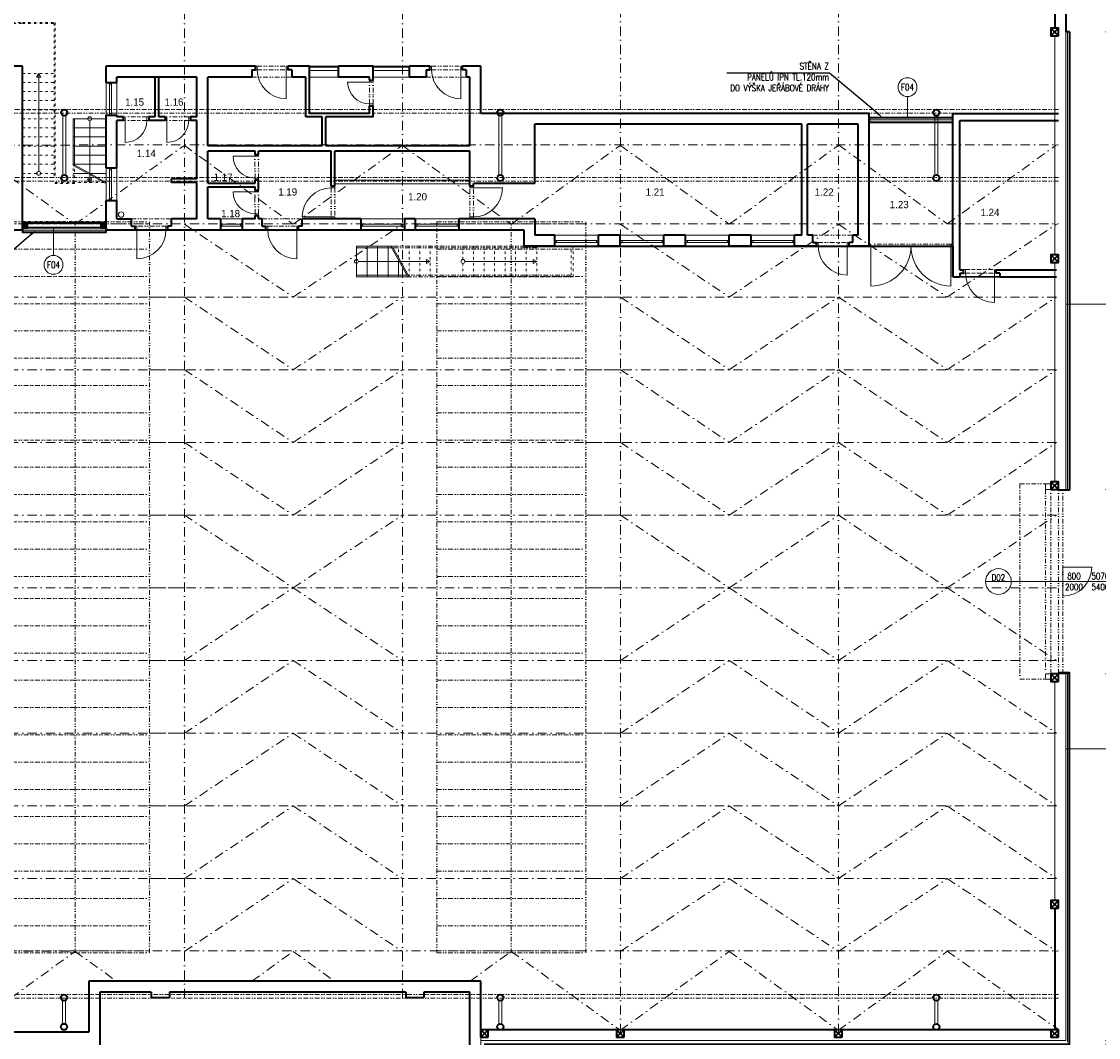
# Model space of a CAD drawing. Header units: millimetres. Extents: x -485339 to 350584, y -2181201 to -313328.
# Tile 28 of 115: x -208218 to -178582, y -1041964 to -1014017. Entities that reach past the tile are written whole.
import ezdxf
from ezdxf import colors
from ezdxf.entities.mleader import LeaderData, LeaderLine
from ezdxf.enums import TextEntityAlignment as Align
from ezdxf.math import Vec2, Vec3

# ---------------------------------------------------------------- set-up
doc = ezdxf.new("R2010")
doc.units = ezdxf.units.MM
doc.header["$LTSCALE"] = 10
for name, pattern in [('DASHDOT', [25.4, 12.7, -6.35, 0, -6.35]), ('DĚLICÍ2', [15.875, 6.35, -3.175, 0, -3.175, 0, -3.175]), ('ČÁRKOVANÁ2', [9.525, 6.35, -3.175])]:
    doc.linetypes.add(name, pattern=pattern)
doc.layers.get('Defpoints').update_dxf_attribs({"color": 201})
for name, color, linetype, lineweight in [('N_dveře', 10, 'Continuous', 18), ('N_kóty', 10, 'Continuous', 18), ('N_popis', 10, 'Continuous', 18), ('N_popis_otvory', 10, 'Continuous', 18), ('N_čáry_nad', 10, 'DĚLICÍ2', 18), ('N_čáry_obrys', 10, 'Continuous', 35), ('N_čáry_obv.plášt', 212, 'Continuous', 18), ('N_čáry_obv.plášt_obrys', 212, 'Continuous', 35), ('N_čáry_plné', 10, 'Continuous', 18), ('St__otvory_dveře', 40, 'Continuous', 18), ('St_otvory_okna', 40, 'Continuous', 18), ('St_plocha_místnosti', 250, 'Continuous', 18), ('St_sloupy_konstrukce haly', 5, 'Continuous', 35), ('St_sloupy_opláštění_půdorys', 25, 'Continuous', 35), ('St_čáry_nad', 250, 'DĚLICÍ2', 18), ('St_čáry_obrys', 5, 'Continuous', 35), ('St_čáry_osy', 250, 'DASHDOT', 18), ('St_čáry_plné', 250, 'Continuous', 18), ('St_čáry_pod', 250, 'ČÁRKOVANÁ2', 18), ('ZTI_ST_kanalda', 234, 'Continuous', 18)]:
    doc.layers.add(name, color=color, linetype=linetype, lineweight=lineweight)
doc.styles.add('Andy', font='txt')
doc.styles.get("Standard").update_dxf_attribs({"font": 'simplex.shx', "width": 0.8})
doc.linetypes.add('IZOLACE', pattern='A,0.0001,-0.1,[134,ltypeshp.shx,S=0.1,R=0,X=-0.1,Y=0],-0.2,[134,ltypeshp.shx,S=0.1,R=180,X=0.1,Y=0],-0.1', length=0.4001)
doc.linetypes.add('ZIGZAG', pattern='A,0.00254,-5.08,[131,ltypeshp.shx,S=5.08,R=0,X=-5.08,Y=0],-10.16,[131,ltypeshp.shx,S=5.08,R=180,X=5.08,Y=0],-5.08', length=20.32254)
doc.dimstyles.new('stavebníM100', dxfattribs={"dimtxt": 165, "dimasz": 170, "dimexe": 150, "dimexo": 100, "dimgap": 30, "dimtad": 1, "dimdec": 0, "dimtxsty": 'Standard', "dimblk": 'OBLIQUE', "dimcen": -2.5, "dimdle": 150, "dimclrd": 256, "dimclre": 256, "dimclrt": 256, "dimadec": 4, "dimazin": 0, "dimtfac": 1, "dimtdec": 0, "dimtmove": 2, "dimatfit": 3, "dimldrblk": 'OBLIQUE', "dimfxl": 400, "dimfxlon": 1, "dimlwd": -1, "dimlwe": -1, "dimarcsym": 0})

# ---------------------------------------------------------------- blocks, each defined once
blk = doc.blocks.new('G$CD8A98CDB')
at = {"layer": 'St_sloupy_konstrukce haly', "color": 250, "lineweight": 18, "ltscale": 2}
for points in [[(-825, 0), (825, 0)], [(-825, -80), (825, -80)]]:
    blk.add_lwpolyline(points, dxfattribs=at)
at = {"layer": 'St_sloupy_konstrukce haly', "ltscale": 2}
for centre in [(-900, -40), (900, -40)]:
    blk.add_circle(centre, 85, dxfattribs=at)
blk = doc.blocks.new('*U2370')
at = {"layer": 'St_čáry_osy', "ltscale": 2}
blk.add_lwpolyline([(-3000, -1000), (-4, 1000), (3000, -1000)], dxfattribs=at)
blk = doc.blocks.new('*U2369')
at = {"layer": 'St_čáry_osy', "ltscale": 2}
for p in [(60000, 8000), (72000, 8000), (60000, 6000), (72000, 6000), (60000, 4000), (72000, 4000), (60000, 2000), (72000, 2000), (60000, 0), (72000, 0)]:
    blk.add_blockref('*U2370', p, dxfattribs=at)
blk = doc.blocks.new('*U2372')
at = {"layer": 'St_čáry_osy', "ltscale": 2}
blk.add_lwpolyline([(-3000, -1000), (-4, 1000), (3000, -1000)], dxfattribs=at)
blk = doc.blocks.new('*U2371')
at = {"layer": 'St_čáry_osy', "ltscale": 2}
for p in [(60000, 8000), (72000, 8000), (60000, 6000), (72000, 6000), (60000, 4000), (72000, 4000), (60000, 2000), (72000, 2000), (60000, 0), (72000, 0)]:
    blk.add_blockref('*U2372', p, dxfattribs=at)
blk = doc.blocks.new('*U2374')
at = {"layer": 'St_čáry_osy', "ltscale": 2}
for points in [[(-3950, 8000), (9058, 8000)], [(-3950, 6000), (9058, 6000)], [(-3950, 4000), (9058, 4000)], [(-3950, 2000), (9058, 2000)], [(-3950, 0), (9058, 0)], [(-3950, -2000), (9058, -2000)], [(-3950, -4000), (9058, -4000)], [(-3950, -6000), (9058, -6000)], [(-3950, -8000), (9058, -8000)]]:
    blk.add_lwpolyline(points, dxfattribs=at)
blk = doc.blocks.new('*U2373')
at = {"layer": 'St_čáry_osy', "ltscale": 2}
for p in [(48000, 0), (60000, 0), (72000, 0)]:
    blk.add_blockref('*U2374', p, dxfattribs=at)
blk = doc.blocks.new('G$C7F8F446A')
at = {"layer": 'St_čáry_plné', "color": 0, "linetype": 'ByBlock', "ltscale": 2}
for p, q in [((20055, 4100), (-55, 4100)), ((-55, 0), (20055, 0))]:
    blk.add_line(p, q, dxfattribs=at)
for points in [[(-55, 4100), (-55, 0)], [(695, 4100), (695, 0)], [(1445, 4100), (1445, 0)], [(2195, 4100), (2195, 0)], [(2945, 4100), (2945, 0)], [(3695, 4100), (3695, 0)], [(4445, 4100), (4445, 0)], [(5195, 4100), (5195, 0)], [(5945, 4100), (5945, 0)], [(6695, 4100), (6695, 0)], [(7445, 4100), (7445, 0)], [(8195, 4100), (8195, 0)], [(8945, 4100), (8945, 0)], [(9695, 4100), (9695, 0)], [(10305, 4100), (10305, 0)], [(11055, 4100), (11055, 0)], [(11805, 4100), (11805, 0)], [(12555, 4100), (12555, 0)], [(13305, 4100), (13305, 0)], [(14055, 4100), (14055, 0)], [(14805, 4100), (14805, 0)], [(15555, 4100), (15555, 0)], [(16305, 4100), (16305, 0)], [(17055, 4100), (17055, 0)], [(17805, 4100), (17805, 0)], [(18555, 4100), (18555, 0)], [(19305, 4100), (19305, 0)], [(20055, 4100), (20055, 0)], [(-55, 2050), (20000, 2050)]]:
    blk.add_lwpolyline(points, dxfattribs=at)
at = {"layer": 'St_čáry_pod', "color": 0, "linetype": 'ByBlock', "ltscale": 2}
for p, q in [((0, 4100), (0, 0)), ((20000, 0), (20000, 4100))]:
    blk.add_line(p, q, dxfattribs=at)
blk = doc.blocks.new('G$C541DE37C')
at = {"layer": 'St_otvory_okna', "ltscale": 2}
for points in [[(0, -900), (0, 0), (-50, 0), (-50, -900)], [(0, 0), (0, -50), (-50, -50), (-50, 0)], [(0, -900), (0, -850), (-50, -850), (-50, -900)]]:
    blk.add_lwpolyline(points, close=True, dxfattribs=at)
blk = doc.blocks.new('G$C3969F823')
at = {"layer": 'St__otvory_dveře', "ltscale": 2}
for points in [[(-100, -50), (-100, 0), (0, 0), (0, -50)], [(-101, -700), (-101, -650), (-1, -650), (-1, -700)]]:
    blk.add_lwpolyline(points, close=True, dxfattribs=at)
at = {"layer": 'St__otvory_dveře', "linetype": 'DĚLICÍ2', "ltscale": 2}
for points in [[(-100, -50), (-101, -650)], [(0, -50), (-1, -650)]]:
    blk.add_lwpolyline(points, dxfattribs=at)
at = {"layer": 'St__otvory_dveře', "color": 0, "ltscale": 2}
blk.add_lwpolyline([(-101, -650), (-701, -650)], dxfattribs=at)
blk.add_arc((-101, -650), 600, 90, 180, dxfattribs=at)
blk = doc.blocks.new('G$CC1796412')
at = {"layer": 'St__otvory_dveře', "color": 0, "ltscale": 2}
blk.add_lwpolyline([(850, 1), (850, 801)], dxfattribs=at)
at = {"layer": 'St__otvory_dveře', "ltscale": 2}
for points in [[(50, 0), (0, 0), (0, -100), (50, -100)], [(900, 1), (850, 1), (850, -99), (900, -99)]]:
    blk.add_lwpolyline(points, close=True, dxfattribs=at)
at = {"layer": 'St__otvory_dveře', "linetype": 'DĚLICÍ2', "ltscale": 2}
for points in [[(50, 0), (850, 1)], [(50, -100), (850, -99)]]:
    blk.add_lwpolyline(points, dxfattribs=at)
at = {"layer": 'St__otvory_dveře', "color": 0, "ltscale": 2}
blk.add_arc((850, 1), 800, 90, 180, dxfattribs=at)
blk = doc.blocks.new('G$CC101BA37')
at = {"layer": 'St_otvory_okna', "ltscale": 2}
for points in [[(600, 50), (0, 50), (0, 0), (600, 0)], [(0, 50), (50, 50), (50, 0), (0, 0)], [(600, 50), (550, 50), (550, 0), (600, 0)]]:
    blk.add_lwpolyline(points, close=True, dxfattribs=at)
blk = doc.blocks.new('G$C09EC9A76')
at = {"layer": 'St_otvory_okna', "ltscale": 2}
for points in [[(1200, 50), (0, 50), (0, 0), (1200, 0)], [(0, 50), (50, 50), (50, 0), (0, 0)], [(1200, 50), (1150, 50), (1150, 0), (1200, 0)]]:
    blk.add_lwpolyline(points, close=True, dxfattribs=at)
blk = doc.blocks.new('G$C96BA53D1')
at = {"layer": 'St__otvory_dveře', "ltscale": 2}
for points in [[(0, -50), (50, -50), (50, 0), (0, 0)], [(2250, -50), (2300, -50), (2300, 0), (2250, 0)]]:
    blk.add_lwpolyline(points, close=True, dxfattribs=at)
at = {"layer": 'St__otvory_dveře', "linetype": 'DĚLICÍ2', "ltscale": 2}
for points in [[(2250, 0), (50, 0)], [(2250, -50), (50, -50)]]:
    blk.add_lwpolyline(points, dxfattribs=at)
at = {"layer": 'St__otvory_dveře', "ltscale": 2}
for points in [[(50, -50), (50, -1150)], [(2250, -50), (2250, -1150)]]:
    blk.add_lwpolyline(points, dxfattribs=at)
for centre, start, end in [((50, -50), 270, 0), ((2250, -50), 180, 270)]:
    blk.add_arc(centre, 1100, start, end, dxfattribs=at)
blk = doc.blocks.new('G$C2F820337')
at = {"layer": 'St_sloupy_opláštění_půdorys', "ltscale": 2}
blk.add_lwpolyline([(-70, -70), (70, -70), (70, 70), (-70, 70)], close=True, dxfattribs=at)
for points in [[(-70, 70), (70, -70)], [(70, 70), (-70, -70)]]:
    blk.add_lwpolyline(points, dxfattribs=at)
blk = doc.blocks.new('G$CB69B1554')
at = {"layer": 'St_otvory_okna', "ltscale": 2}
for points in [[(58530, -25), (59330, -25)], [(58530, -125), (59330, -125)], [(60280, -25), (61280, -25)], [(60280, -125), (61280, -125)]]:
    blk.add_lwpolyline(points, dxfattribs=at)
at = {"layer": 'St_čáry_nad'}
for points in [[(31280, 0), (31280, 1200), (50630, 1200), (51530, 1200), (51530, -3000)], [(31310, 0), (31310, 1170), (50630, 1170), (51500, 1170), (51500, -3030)], [(50630, -200), (51530, -200)], [(50630, -450), (51530, -450)], [(50630, -700), (51530, -700)], [(50630, -950), (51530, -950)], [(50630, -1200), (51530, -1200)], [(50630, -1450), (51530, -1450)], [(50630, -1700), (51530, -1700)], [(50630, -1950), (51530, -1950)], [(50630, -2200), (51530, -2200)], [(50630, -2450), (51530, -2450)], [(50630, -2700), (51530, -2700)], [(50630, -2950), (51530, -2950)], [(52030, -3200), (52030, -2700)], [(52060, -3230), (52060, -2717)], [(52060, -3230), (51500, -3230)], [(52868, -3200), (51530, -3200)], [(52930, -4050), (52930, -3034)], [(52930, -4271), (50630, -4271)], [(52930, -4450), (50630, -4450)], [(60982, -5272), (60982, -4950)], [(61272, -5800), (61272, -4950)], [(61562, -5800), (61562, -4950)], [(61852, -5800), (61852, -4950)], [(62752, -5800), (62752, -4950)], [(63042, -5800), (63042, -4950)], [(63332, -5800), (63332, -4950)], [(63622, -5800), (63622, -4950)], [(63912, -5800), (63912, -4950)], [(64202, -5800), (64202, -4950)], [(64492, -5800), (64492, -4950)], [(64782, -5800), (64782, -4950)], [(65732, -5750), (65732, -4950)], [(65782, -5800), (65782, -4950)]]:
    blk.add_lwpolyline(points, dxfattribs=at)
at = {"layer": 'St_čáry_nad', "ltscale": 2}
for points in [[(56940, -300), (58040, -300)], [(61740, -300), (62840, -300)], [(53630, -4200), (54730, -4200)], [(57230, -4200), (58330, -4200)], [(72380, -4650), (73480, -4650)], [(64782, -4950), (60805, -4950)], [(64782, -5000), (60833, -5000)], [(65732, -5750), (61245, -5750)], [(65782, -5800), (61272, -5800)], [(76430, -5800), (77530, -5800)]]:
    blk.add_lwpolyline(points, dxfattribs=at)
at = {"layer": 'St_čáry_obrys'}
for points in [[(50630, 0), (49430, 0)], [(50630, -4500), (50630, 0)], [(60180, -390), (60280, -390)], [(60180, -1090), (60280, -1090)], [(76230, -1300), (79139, -1300)], [(76430, -1500), (79139, -1500)], [(57030, -2430), (57130, -2430)], [(57030, -3130), (57130, -3130)], [(57030, -3410), (57130, -3410)], [(57030, -4110), (57130, -4110)], [(56080, -4200), (56080, -4500)], [(56680, -4200), (56680, -4500)], [(59940, -4200), (59940, -4500)], [(61140, -4200), (61140, -4500)], [(61440, -4200), (61440, -4500)], [(62640, -4200), (62640, -4500)], [(28930, -4500), (50630, -4500)], [(76430, -5600), (76530, -5600)], [(77430, -5600), (79089, -5600)], [(76230, -5800), (76430, -5800)], [(77530, -5800), (79089, -5800)]]:
    blk.add_lwpolyline(points, dxfattribs=at)
at = {"layer": 'St_čáry_obrys', "ltscale": 2}
for points in [[(52930, -450), (52930, 0)], [(57040, 0), (52930, 0)], [(57040, -102), (57040, 0)], [(58530, 0), (57940, 0)], [(57940, -100), (57940, 0)], [(58530, -1300), (58530, 0)], [(60280, 0), (59330, 0)], [(59330, -300), (59330, 0)], [(60280, -390), (60280, 0)], [(61840, 0), (61280, 0)], [(61280, -300), (61280, 0)], [(61840, -102), (61840, 0)], [(63240, 0), (62740, 0)], [(63240, -1300), (63240, 0)], [(56940, -100), (57040, -100)], [(56940, -100), (56940, -300)], [(57940, -100), (57940, -2)], [(58040, -100), (57940, -100)], [(58040, -100), (58040, -300)], [(61740, -100), (61740, -300)], [(61740, -100), (61840, -100)], [(62740, -102), (62740, -2)], [(62740, -102), (62740, -2)], [(62840, -100), (62740, -100)], [(62840, -100), (62840, -300)], [(52930, -450), (53230, -450)], [(53230, -450), (53230, -300)], [(54280, -300), (53230, -300)], [(55430, -300), (53230, -300)], [(54280, -1400), (54280, -300)], [(55430, -300), (54380, -300)], [(54380, -1400), (54380, -300)], [(55430, -1400), (55430, -300)], [(55730, -2190), (55730, -300)], [(56940, -300), (55730, -300)], [(58430, -300), (58040, -300)], [(58430, -1400), (58430, -300)], [(60180, -300), (59330, -300)], [(60180, -390), (60180, -300)], [(61740, -300), (61280, -300)], [(62940, -300), (62840, -300)], [(62940, -2190), (62940, -300)], [(60180, -1300), (60180, -1090)], [(60280, -1400), (60280, -1090)], [(52930, -2800), (52930, -1350)], [(52930, -1350), (53230, -1350)], [(53230, -1400), (53230, -1350)], [(53405, -1400), (53230, -1400)], [(53405, -1400), (53405, -1500)], [(54280, -1400), (54105, -1400)], [(54105, -1400), (54105, -1500)], [(54555, -1400), (54380, -1400)], [(54555, -1400), (54555, -1500)], [(55430, -1400), (55255, -1400)], [(55255, -1400), (55255, -1500)], [(58880, -1400), (58430, -1400)], [(60180, -1300), (58530, -1300)], [(58880, -2190), (58880, -1400)], [(60280, -1400), (58980, -1400)], [(58980, -2190), (58980, -1400)], [(73930, -1300), (63240, -1300)], [(73930, -4950), (73930, -1300)], [(76230, -5800), (76230, -1300)], [(53230, -2800), (53230, -1500)], [(53405, -1500), (53230, -1500)], [(54555, -1500), (54105, -1500)], [(55430, -1500), (55255, -1500)], [(55430, -3100), (55430, -1500)], [(72080, -1600), (64730, -1600)], [(64730, -3230), (64730, -1600)], [(72080, -4650), (72080, -1600)], [(73630, -1600), (72230, -1600)], [(72230, -4650), (72230, -1600)], [(73630, -4650), (73630, -1600)], [(76430, -5600), (76430, -1500)], [(58880, -2190), (55730, -2190)], [(55730, -3220), (55730, -2340)], [(57030, -2340), (55730, -2340)], [(57030, -2430), (57030, -2340)], [(57130, -2430), (57130, -2340)], [(59130, -2340), (57130, -2340)], [(62940, -2190), (58980, -2190)], [(59130, -3300), (59130, -2340)], [(59230, -3300), (59230, -2340)], [(62940, -2340), (59230, -2340)], [(62940, -3300), (62940, -2340)], [(52930, -2800), (53230, -2800)], [(55430, -3100), (54730, -3100)], [(54730, -3200), (54730, -3100)], [(55430, -3200), (54730, -3200)], [(55430, -4200), (55430, -3200)], [(55730, -3220), (57030, -3220)], [(57030, -3220), (57030, -3130)], [(57130, -3410), (57130, -3130)], [(64730, -3230), (63040, -3230)], [(63040, -3300), (63040, -3230)], [(55730, -4200), (55730, -3320)], [(55730, -3320), (57030, -3320)], [(57030, -3410), (57030, -3320)], [(59230, -3300), (59130, -3300)], [(63040, -3300), (62940, -3300)], [(52930, -4500), (52930, -3700)], [(52930, -3700), (53230, -3700)], [(53230, -4200), (53230, -3700)], [(57030, -4200), (57030, -4110)], [(57130, -4200), (57130, -4110)], [(53230, -4200), (53630, -4200)], [(53630, -4400), (53630, -4200)], [(53630, -4400), (53730, -4400)], [(53730, -4500), (53730, -4400)], [(54630, -4500), (54630, -4400)], [(54730, -4400), (54630, -4400)], [(54730, -4400), (54730, -4200)], [(55430, -4200), (54730, -4200)], [(56080, -4200), (55730, -4200)], [(57030, -4200), (56680, -4200)], [(57230, -4200), (57130, -4200)], [(57230, -4400), (57230, -4200)], [(57230, -4400), (57330, -4400)], [(57330, -4500), (57330, -4400)], [(58230, -4500), (58230, -4400)], [(58330, -4400), (58230, -4400)], [(59940, -4200), (58330, -4200)], [(58330, -4400), (58330, -4200)], [(61440, -4200), (61140, -4200)], [(64730, -4200), (62640, -4200)], [(64730, -4200), (64730, -4650)], [(52930, -4500), (53730, -4500)], [(53730, -4500), (53730, -4500), (53730, -4500)], [(54630, -4500), (56080, -4500)], [(56680, -4500), (57330, -4500)], [(58230, -4500), (59940, -4500)], [(61140, -4500), (61440, -4500)], [(62640, -4500), (64430, -4500)], [(64430, -4500), (64430, -4950)], [(65280, -4650), (64730, -4650)], [(65280, -4950), (65280, -4650)], [(67080, -4650), (66480, -4650)], [(66480, -4950), (66480, -4650)], [(67080, -4950), (67080, -4650)], [(68880, -4650), (68280, -4650)], [(68280, -4950), (68280, -4650)], [(68880, -4950), (68880, -4650)], [(70680, -4650), (70080, -4650)], [(70080, -4950), (70080, -4650)], [(70680, -4950), (70680, -4650)], [(72080, -4650), (71880, -4650)], [(71880, -4950), (71880, -4650)], [(72380, -4650), (72230, -4650)], [(72380, -4850), (72380, -4650)], [(73630, -4650), (73480, -4650)], [(73480, -4850), (73480, -4650)], [(65280, -4950), (64430, -4950)], [(67080, -4950), (66480, -4950)], [(68880, -4950), (68280, -4950)], [(70680, -4950), (70080, -4950)], [(72480, -4950), (71880, -4950)], [(72380, -4850), (72480, -4850)], [(72480, -4950), (72480, -4850)], [(73380, -4950), (73380, -4850)], [(73380, -4950), (73380, -4850)], [(73480, -4850), (73380, -4850)], [(73930, -4950), (73380, -4950)], [(76530, -5702), (76530, -5602)], [(77230, -5600), (77230, -5600)], [(77430, -5702), (77430, -5602)], [(77430, -5702), (77430, -5602)], [(76430, -5700), (76430, -5800)], [(76430, -5700), (76530, -5700)], [(77530, -5700), (77430, -5700)], [(77530, -5700), (77530, -5800)]]:
    blk.add_lwpolyline(points, dxfattribs=at)
at = {"layer": 'St_čáry_plné'}
for p, q in [((56080, -4200), (56680, -4200)), ((59940, -4200), (61140, -4200)), ((61440, -4200), (62640, -4200)), ((56080, -4500), (56680, -4500)), ((59940, -4500), (61140, -4500)), ((61440, -4500), (62640, -4500)), ((65280, -4650), (66480, -4650)), ((67080, -4650), (68280, -4650)), ((68880, -4650), (70080, -4650)), ((70680, -4650), (71880, -4650)), ((65280, -4950), (66480, -4950)), ((67080, -4950), (68280, -4950)), ((68880, -4950), (70080, -4950)), ((70680, -4950), (71880, -4950))]:
    blk.add_line(p, q, dxfattribs=at)
at = {"layer": 'St_čáry_plné', "ltscale": 2}
for points in [[(58530, 0), (59330, 0)], [(60280, 0), (61280, 0)], [(51080, -2895), (51080, -200)], [(59330, -300), (58530, -300)], [(61280, -300), (60280, -300)], [(52480, -1505), (52480, -3200)], [(59877, -5375), (61852, -5375)], [(62807, -5375), (64782, -5375)]]:
    blk.add_lwpolyline(points, dxfattribs=at)
for points in [[(51080, -200), (51021, -301), (51139, -301)], [(52480, -3200), (52421, -3099), (52539, -3099)], [(61852, -5375), (61751, -5434), (61751, -5316)], [(64782, -5375), (64681, -5434), (64681, -5316)]]:
    blk.add_lwpolyline(points, close=True, dxfattribs=at)
at = {"layer": 'St_čáry_plné'}
for points in [[(52930, -450), (52930, -1350)], [(53230, -450), (53230, -1350)], [(52030, -2700), (52030, -1450)], [(52930, -1450), (52030, -1450)], [(52060, -2717), (52060, -1450)], [(52930, -3034), (52930, -1250)], [(52930, -1700), (52030, -1700)], [(52930, -1950), (52030, -1950)], [(52930, -2200), (52030, -2200)], [(52930, -2450), (52030, -2450)], [(52930, -2700), (52030, -2700)], [(52030, -2700), (52930, -3200)], [(52030, -2734), (52930, -3234)], [(52418, -2950), (52030, -2950)], [(52930, -2950), (52480, -2950)], [(52930, -2800), (52930, -3700)], [(53230, -2800), (53230, -3700)], [(62940, -3140), (59230, -3140)], [(62940, -3240), (59230, -3240)], [(60805, -4950), (59822, -4950)], [(59822, -5800), (59822, -4950)], [(60799, -5000), (59822, -5000)], [(60112, -5800), (60112, -4950)], [(60402, -5800), (60402, -4950)], [(60692, -5800), (60692, -4950)], [(60771, -4950), (61238, -5800)], [(60805, -4950), (61272, -5800)], [(60982, -5800), (60982, -5334)], [(61210, -5750), (59822, -5750)], [(61272, -5800), (59822, -5800)]]:
    blk.add_lwpolyline(points, dxfattribs=at)
at = {"layer": 'St_čáry_plné', "ltscale": 2}
for centre in [(52480, -1450), (51080, -2950), (59822, -5375), (62752, -5375)]:
    blk.add_circle(centre, 54.6, dxfattribs=at)
at = {"layer": 'ZTI_ST_kanalda', "ltscale": 2}
blk.add_circle((53346, -4084), 75, dxfattribs=at)
at = {"layer": 'St__otvory_dveře', "xscale": -1}
for name, p, rotation in [('G$CC1796412', (57040, -99), 180), ('G$CC1796412', (61840, -99), 180), ('G$C3969F823', (60280, -1090), 180), ('G$C3969F823', (54105, -1399), 270), ('G$C3969F823', (55255, -1399), 270), ('G$C3969F823', (57130, -3130), 180), ('G$C3969F823', (57130, -4110), 180), ('G$CC1796412', (59130, -3300), 89.9999999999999), ('G$CC1796412', (63040, -4200), 269.9999999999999), ('G$CC1796412', (57330, -4499), 180), ('G$CC1796412', (72480, -4949), 180), ('G$CC1796412', (76530, -5699), 180)]:
    blk.add_blockref(name, p, dxfattribs=dict(at, rotation=rotation))
at = {"layer": 'St__otvory_dveře', "rotation": 180}
blk.add_blockref('G$CC1796412', (54630, -4501), dxfattribs=at)
at = {"layer": 'St__otvory_dveře'}
blk.add_blockref('G$C96BA53D1', (73930, -4900), dxfattribs=at)
at = {"layer": 'St_otvory_okna'}
for p in [(53080, -450), (53080, -2800)]:
    blk.add_blockref('G$C541DE37C', p, dxfattribs=at)
at = {"layer": 'St_otvory_okna', "ltscale": 2}
for name, p in [('G$CC101BA37', (56080, -4400)), ('G$C09EC9A76', (59940, -4400)), ('G$C09EC9A76', (61440, -4400)), ('G$C09EC9A76', (65280, -4850)), ('G$C09EC9A76', (67080, -4850)), ('G$C09EC9A76', (68880, -4850)), ('G$C09EC9A76', (70680, -4850))]:
    blk.add_blockref(name, p, dxfattribs=at)
at = {"layer": 'St_sloupy_opláštění_půdorys', "ltscale": 2}
for p in [(50700, -4380), (52860, -4380)]:
    blk.add_blockref('G$C2F820337', p, dxfattribs=at)
blk = doc.blocks.new('G$C7F2A87C2')
at = {"layer": 'St_sloupy_konstrukce haly', "color": 250, "lineweight": 18, "ltscale": 2}
for points in [[(-40, -815), (-40, -160)], [(40, -815), (40, -160)]]:
    blk.add_lwpolyline(points, dxfattribs=at)
at = {"layer": 'St_sloupy_konstrukce haly', "ltscale": 2}
for centre in [(0, -85), (0, -890)]:
    blk.add_circle(centre, 85, dxfattribs=at)
blk = doc.blocks.new('G$C0F2906C7')
at = {"layer": 'St_sloupy_opláštění_půdorys', "ltscale": 2}
blk.add_lwpolyline([(-105, -105), (105, -105), (105, 105), (-105, 105)], close=True, dxfattribs=at)
for points in [[(-105, 105), (105, -105)], [(105, 105), (-105, -105)]]:
    blk.add_lwpolyline(points, dxfattribs=at)
blk = doc.blocks.new('G$C989355E2')
at = {"layer": 'N_dveře', "linetype": 'DĚLICÍ2', "ltscale": 2}
for points in [[(-850, 2685), (-850, -2685)], [(-850, 2685), (-150, 2685)], [(-150, 2535), (-150, -2535)], [(0, -2535), (0, 2535)], [(-850, -2685), (-150, -2685)]]:
    blk.add_lwpolyline(points, dxfattribs=at)
at = {"layer": 'N_dveře'}
blk.add_lwpolyline([(0, 2535), (-150, 2535), (-150, 2685), (0, 2685)], close=True, dxfattribs=at)
at = {"layer": 'N_dveře', "linetype": 'DĚLICÍ2', "ltscale": 2}
blk.add_lwpolyline([(0, -2535), (-150, -2535), (-150, -2685), (0, -2685)], close=True, dxfattribs=at)
blk = doc.blocks.new('_OBLIQUE')
at = {"color": 0, "linetype": 'ByBlock'}
blk.add_line((-0.5, -0.5), (0.5, 0.5), dxfattribs=at)
blk = doc.blocks.new('*D2493')
at = {"layer": 'Defpoints', "color": 0, "transparency": 16777216}
for p in [(-179483, -1042046), (-179483, -1042146), (-177992, -1042146)]:
    blk.add_point(p, dxfattribs=at)
at = {"layer": 'N_kóty', "transparency": 16777216}
for p, q in [((-177992, -1041896), (-177992, -1042296)), ((-178392, -1042046), (-177842, -1042046)), ((-178392, -1042146), (-177842, -1042146))]:
    blk.add_line(p, q, dxfattribs=at)
at = {"layer": 'N_kóty', "linetype": 'ByBlock', "transparency": 16777216, "xscale": 170, "yscale": 170, "zscale": 170}
for p, rotation in [((-177992, -1042046), 90), ((-177992, -1042146), 270)]:
    blk.add_blockref('_OBLIQUE', p, dxfattribs=dict(at, rotation=rotation))
at = {"layer": 'N_kóty', "transparency": 16777216, "insert": (-177549, -1042096), "char_height": 165, "attachment_point": 5, "rotation": 90}
blk.add_mtext('100', dxfattribs=at)
blk = doc.blocks.new('*D2494')
at = {"layer": 'Defpoints', "color": 0, "transparency": 16777216}
for p in [(-179483, -1031958), (-177992, -1031958), (-179483, -1042046)]:
    blk.add_point(p, dxfattribs=at)
at = {"layer": 'N_kóty', "transparency": 16777216}
for p, q in [((-177992, -1042196), (-177992, -1031808)), ((-178392, -1031958), (-177842, -1031958)), ((-178392, -1042046), (-177842, -1042046))]:
    blk.add_line(p, q, dxfattribs=at)
at = {"layer": 'N_kóty', "linetype": 'ByBlock', "transparency": 16777216, "xscale": 170, "yscale": 170, "zscale": 170}
for p, rotation in [((-177992, -1031958), 90), ((-177992, -1042046), 270)]:
    blk.add_blockref('_OBLIQUE', p, dxfattribs=dict(at, rotation=rotation))
at = {"layer": 'N_kóty', "transparency": 16777216, "insert": (-178104, -1037002), "char_height": 165, "attachment_point": 5, "rotation": 90}
blk.add_mtext('10088', dxfattribs=at)
blk = doc.blocks.new('*D2495')
at = {"layer": 'Defpoints', "color": 0, "transparency": 16777216}
for p in [(-179483, -1014303), (-177992, -1014303), (-179483, -1026888)]:
    blk.add_point(p, dxfattribs=at)
at = {"layer": 'N_kóty', "transparency": 16777216}
for p, q in [((-178392, -1014303), (-177842, -1014303)), ((-177992, -1027038), (-177992, -1014153)), ((-178392, -1026888), (-177842, -1026888))]:
    blk.add_line(p, q, dxfattribs=at)
at = {"layer": 'N_kóty', "linetype": 'ByBlock', "transparency": 16777216, "xscale": 170, "yscale": 170, "zscale": 170}
for p, rotation in [((-177992, -1014303), 90), ((-177992, -1026888), 270)]:
    blk.add_blockref('_OBLIQUE', p, dxfattribs=dict(at, rotation=rotation))
at = {"layer": 'N_kóty', "transparency": 16777216, "insert": (-178104, -1020595), "char_height": 165, "attachment_point": 5, "rotation": 90}
blk.add_mtext('12585', dxfattribs=at)
blk = doc.blocks.new('*D2496')
at = {"layer": 'Defpoints', "color": 0, "transparency": 16777216}
for p in [(-179683, -1026888), (-179683, -1031958), (-177992, -1031958)]:
    blk.add_point(p, dxfattribs=at)
at = {"layer": 'N_kóty', "transparency": 16777216}
for p, q in [((-178392, -1026888), (-177842, -1026888)), ((-177992, -1026738), (-177992, -1032108)), ((-178392, -1031958), (-177842, -1031958))]:
    blk.add_line(p, q, dxfattribs=at)
at = {"layer": 'N_kóty', "linetype": 'ByBlock', "transparency": 16777216, "xscale": 170, "yscale": 170, "zscale": 170}
for p, rotation in [((-177992, -1026888), 90), ((-177992, -1031958), 270)]:
    blk.add_blockref('_OBLIQUE', p, dxfattribs=dict(at, rotation=rotation))
at = {"layer": 'N_kóty', "transparency": 16777216, "insert": (-178104, -1029423), "char_height": 165, "attachment_point": 5, "rotation": 90}
blk.add_mtext('5070', dxfattribs=at)

msp = doc.modelspace()

# ---------------------------------------------------------------- linework, layer by layer
at = {"layer": 'N_dveře'}
for points in [[(-179563, -1029022.6), (-178763, -1029022.6)], [(-179563, -1029022.6), (-179563, -1029822.6)]]:
    msp.add_lwpolyline(points, dxfattribs=at)
msp.add_arc((-179563, -1029022.6), 800, 270, 0, dxfattribs=at)
at = {"layer": 'N_popis'}
for points in [[(-183836.1, -1016082.1), (-183836.1, -1016662.9)], [(-207336.7, -1020450.7), (-207336.7, -1019695.1)], [(-174265.4, -1021790.1), (-179483, -1021790.1)], [(-174265.4, -1034027.5), (-179483, -1034027.5)]]:
    msp.add_lwpolyline(points, dxfattribs=at)
for centre in [(-183836.1, -1015822.2), (-207336.7, -1020710.6)]:
    msp.add_circle(centre, 259.9, dxfattribs=at)
at = {"layer": 'N_popis_otvory'}
msp.add_lwpolyline([(-180981.2, -1029422.6), (-178188.3, -1029422.6)], dxfattribs=at)
msp.add_circle((-181335.8, -1029422.6), 354.6, dxfattribs=at)
at = {"layer": 'N_čáry_nad', "ltscale": 2}
for points in [[(-179683, -1031957.6), (-179683, -1026887.6)], [(-179563, -1031957.6), (-179563, -1026887.6)]]:
    msp.add_lwpolyline(points, dxfattribs=at)
at = {"layer": 'N_čáry_obrys', "ltscale": 2}
for p, q in [((-179383, -1014302.6), (-179383, -1026907.6)), ((-179383, -1026907.6), (-179683, -1026907.6))]:
    msp.add_line(p, q, dxfattribs=at)
for points in [[(-179383, -1014302.6), (-179483, -1014302.6)], [(-195482.7, -1042145.8), (-179383, -1042145.8), (-179383, -1031937.6), (-179683, -1031937.6)]]:
    msp.add_lwpolyline(points, dxfattribs=at)
at = {"layer": 'N_čáry_obv.plášt', "linetype": 'IZOLACE', "ltscale": 10}
for p, q in [((-179433, -1014302.6), (-179433, -1026887.6)), ((-179433, -1042095.8), (-179433, -1031957.6))]:
    msp.add_line(p, q, dxfattribs=at)
at = {"layer": 'N_čáry_obv.plášt', "linetype": 'IZOLACE', "ltscale": 2}
for p, q in [((-179383, -1026897.6), (-179683, -1026897.6)), ((-179383, -1031947.6), (-179683, -1031947.6))]:
    msp.add_line(p, q, dxfattribs=at)
at = {"layer": 'N_čáry_obv.plášt', "linetype": 'ZIGZAG'}
for points in [[(-184892.7, -1016722.9), (-182592.7, -1016722.9)], [(-208192.7, -1019752.9), (-205892.7, -1019752.9)]]:
    msp.add_lwpolyline(points, dxfattribs=at)
at = {"layer": 'N_čáry_obv.plášt_obrys'}
for points in [[(-182592.7, -1016662.9), (-184892.7, -1016662.9), (-184892.7, -1016782.9), (-182592.7, -1016782.9)], [(-205892.7, -1019692.9), (-208192.7, -1019692.9), (-208192.7, -1019812.9), (-205892.7, -1019812.9)]]:
    msp.add_lwpolyline(points, close=True, dxfattribs=at)
at = {"layer": 'N_čáry_plné'}
msp.add_lwpolyline([(-181690.4, -1029422.6), (-180981.2, -1029422.6)], dxfattribs=at)
at = {"layer": 'St__otvory_dveře'}
msp.add_lwpolyline([(-179483, -1023932.6), (-179483, -1023932.6), (-179483, -1023932.6)], dxfattribs=at)
msp.add_lwpolyline([(-179483, -1023932.6), (-179483, -1023932.6), (-179483, -1023932.6)], dxfattribs=at)
msp.add_lwpolyline([(-179483, -1023932.6), (-179483, -1023932.6), (-179483, -1023932.6)], dxfattribs=at)
at = {"layer": 'St_čáry_nad', "ltscale": 2}
for points in [[(-179683, -1016437.6), (-275737.7, -1016437.6)], [(-182415.5, -1016537.6), (-275737.7, -1016537.6)], [(-179683, -1018307.6), (-275737.7, -1018307.6)], [(-179683, -1018407.6), (-275737.7, -1018407.6)], [(-179683, -1040782.6), (-275737.7, -1040782.6)], [(-179683, -1040882.6), (-275737.7, -1040882.6)]]:
    msp.add_lwpolyline(points, dxfattribs=at)
at = {"layer": 'St_čáry_obrys'}
for p, q in [((-229892.7, -1019742.9), (-208192.7, -1019742.9)), ((-208192.7, -1019742.9), (-208192.7, -1019692.9)), ((-208192.7, -1019692.9), (-208052.7, -1019692.9)), ((-208052.7, -1019692.9), (-208052.7, -1019552.9)), ((-208052.7, -1019552.9), (-206032.7, -1019552.9)), ((-206032.7, -1019552.9), (-206032.7, -1019692.9)), ((-206032.7, -1019692.9), (-205892.7, -1019692.9)), ((-205892.7, -1019692.9), (-205892.7, -1019742.9)), ((-205892.7, -1019742.9), (-194392.7, -1019742.9)), ((-194392.7, -1019742.9), (-194392.7, -1020192.9)), ((-194392.7, -1020192.9), (-182592.7, -1020192.9)), ((-182592.7, -1020192.9), (-182592.7, -1021031.2)), ((-182592.7, -1021031.2), (-179783, -1021042.9)), ((-179783, -1038407.6), (-179783, -1041750.7)), ((-195582.7, -1040417.6), (-206362.7, -1040417.6)), ((-195582.7, -1041750.7), (-195582.7, -1040417.6)), ((-179783, -1041750.7), (-195582.7, -1041750.7))]:
    msp.add_line(p, q, dxfattribs=at)
at = {"layer": 'St_čáry_obrys', "ltscale": 2}
for points in [[(-179783, -1011656.9), (-179783, -1014197.6)], [(-179483, -1011656.9), (-179483, -1014302.6)], [(-206362.7, -1040417.6), (-206362.7, -1041817.6)], [(-195582.7, -1040417.6), (-206362.7, -1040417.6)], [(-206062.7, -1040717.6), (-206062.7, -1047997.6)], [(-204647, -1040717.6), (-206062.7, -1040717.6)], [(-204647, -1040717.6), (-204647, -1040867.6)], [(-197642.7, -1040717.6), (-204147, -1040717.6)], [(-204147, -1040717.6), (-204147, -1040867.6)], [(-197642.7, -1040717.6), (-197642.7, -1040867.6)], [(-195882.7, -1040717.6), (-197142.7, -1040717.6)], [(-197142.7, -1040717.6), (-197142.7, -1040867.6)], [(-195882.7, -1042987.6), (-195882.7, -1040717.6)], [(-204647, -1040867.6), (-204147, -1040867.6)], [(-197642.7, -1040867.6), (-197142.7, -1040867.6)], [(-206362.7, -1041817.6), (-210462.7, -1041817.6)]]:
    msp.add_lwpolyline(points, dxfattribs=at)
at = {"layer": 'St_čáry_obrys'}
msp.add_lwpolyline([(-195582.7, -1041960.7), (-195582.7, -1040417.6)], dxfattribs=at)
at = {"layer": 'St_čáry_osy', "ltscale": 2}
for points in [[(-203737.7, -1040882.6), (-203737.7, -1011656.9)], [(-197737.7, -1040882.6), (-197737.7, -1011656.9)], [(-191737.7, -1041843.2), (-191737.7, -1011656.9)], [(-185737.7, -1041843.2), (-185737.7, -1011656.9)], [(-275737.7, -1017422.6), (-179683, -1017409.8)], [(-209737.7, -1017422.6), (-206742, -1019595.1), (-203737.7, -1017422.6)], [(-203737.7, -1017422.6), (-200742, -1019595.1), (-197737.7, -1017422.6)], [(-197737.7, -1017422.6), (-194742, -1019595.1), (-191737.7, -1017422.6)], [(-191737.7, -1017422.6), (-188742, -1019595.1), (-185737.7, -1017422.6)], [(-185737.7, -1017410.6), (-182742, -1019583.1), (-179736.7, -1017410.6)], [(-275737.7, -1019595.1), (-179683, -1019582.3)], [(-185737.7, -1019595.1), (-182742, -1021595.1), (-179736.7, -1019595.1)], [(-185737.7, -1021595.1), (-182742, -1023595.1), (-179736.7, -1021595.1)], [(-185737.7, -1023595.1), (-182742, -1025595.1), (-179736.7, -1023595.1)], [(-185737.7, -1025595.1), (-182742, -1027595.1), (-179736.7, -1025595.1)], [(-185737.7, -1027595.1), (-182742, -1029595.1), (-179736.7, -1027595.1)], [(-185737.7, -1031595.1), (-182742, -1029595.1), (-179736.7, -1031595.1)], [(-185737.7, -1033595.1), (-182742, -1031595.1), (-179736.7, -1033595.1)], [(-185737.7, -1035595.1), (-182742, -1033595.1), (-179736.7, -1035595.1)], [(-185737.7, -1037595.1), (-182742, -1035595.1), (-179736.7, -1037595.1)], [(-185737.7, -1039595.1), (-182742, -1037595.1), (-179736.7, -1039595.1)], [(-275737.7, -1039595.1), (-179683, -1039582.3)], [(-209737.7, -1041767.6), (-206742, -1039595.1), (-205604.6, -1040417.6)], [(-201876.2, -1040417.6), (-200742, -1039595.1), (-199604.6, -1040417.6)], [(-195876.2, -1040417.6), (-194742, -1039595.1), (-191737.7, -1041767.6)], [(-191737.7, -1041767.6), (-188742, -1039595.1), (-185737.7, -1041767.6)], [(-185737.7, -1041766.8), (-182742, -1039594.3), (-179683, -1041744.8)]]:
    msp.add_lwpolyline(points, dxfattribs=at)
at = {"layer": 'St_čáry_plné', "ltscale": 2}
for points in [[(-179783, -1014407.6), (-179783, -1020437.6)], [(-179483, -1014302.6), (-179483, -1026887.6), (-179683, -1026887.6)], [(-179783, -1020647.6), (-179783, -1026677.6)], [(-195582.7, -1042045.8), (-179483, -1042045.8), (-179483, -1031957.6), (-179683, -1031957.6)], [(-179783, -1038197.6), (-179783, -1032167.6)], [(-179783, -1041750.7), (-179783, -1038407.6)], [(-179680.3, -1041750.7), (-195582.7, -1041750.7)], [(-195582.7, -1042987.6), (-195582.7, -1041960.7)], [(-191842.7, -1041750.7), (-195372.7, -1041750.7)], [(-185842.7, -1041750.7), (-191632.7, -1041750.7)], [(-179888.3, -1041750.7), (-185632.7, -1041750.7)]]:
    msp.add_lwpolyline(points, dxfattribs=at)

# ---------------------------------------------------------------- block references
at = {"layer": 'N_dveře', "ltscale": 2}
msp.add_blockref('G$CB69B1554', (-258822.7, -1015242.9), dxfattribs=at)
at = {"layer": 'N_dveře'}
msp.add_blockref('G$C989355E2', (-179893, -1029422.6), dxfattribs=at)
at = {"layer": 'St_sloupy_konstrukce haly', "ltscale": 2, "rotation": 90}
for p in [(-207082.7, -1017422.6), (-195082.7, -1017422.6), (-183082.7, -1017422.6)]:
    msp.add_blockref('G$CD8A98CDB', p, dxfattribs=at)
at = {"layer": 'St_sloupy_opláštění_půdorys', "ltscale": 2, "rotation": 90}
for p in [(-179788, -1014302.6), (-179788, -1020542.6), (-179788, -1026782.6), (-179788, -1032062.6), (-179788, -1038302.6), (-195477.7, -1041855.7), (-191737.7, -1041855.7), (-185737.7, -1041855.7), (-179788, -1041855.7)]:
    msp.add_blockref('G$C0F2906C7', p, dxfattribs=at)
at = {"layer": 'St_čáry_nad', "ltscale": 2, "rotation": 90}
for p in [(-204692, -1039584.6), (-192692, -1039584.6)]:
    msp.add_blockref('G$C7F8F446A', p, dxfattribs=at)
at = {"layer": 'St_čáry_osy', "ltscale": 2, "xscale": -1, "rotation": 180}
msp.add_blockref('*U2371', (-260737.7, -1020595.1), dxfattribs=at)
at = {"layer": 'St_čáry_osy', "ltscale": 2}
for name, p in [('*U2373', (-260742, -1029595.1)), ('*U2369', (-260737.7, -1038595.1))]:
    msp.add_blockref(name, p, dxfattribs=at)
at = {"layer": 'St_čáry_plné'}
for p in [(-207050.9, -1040782.2), (-195042.7, -1040782.6), (-183042.7, -1040782.6)]:
    msp.add_blockref('G$C7F2A87C2', p, dxfattribs=at)

# ---------------------------------------------------------------- texts
at = {"layer": 'N_popis', "width": 0.8}
for p in [(-183836.1, -1015822.2), (-207336.7, -1020710.6)]:
    msp.add_text('F04', height=180, dxfattribs=at).set_placement(p, align=Align.MIDDLE_CENTER)
at = {"layer": 'N_popis_otvory', "width": 0.8}
msp.add_text('D02', height=180, dxfattribs=at).set_placement((-181335.8, -1029314.8), align=Align.MIDDLE_CENTER)
at = {"layer": 'N_popis_otvory', "char_height": 180, "width": 1342.526, "attachment_point": 5}
for s, insert in [('800\\P2000', (-179255.7, -1029422.6)), ('5070\\P5400', (-178527.8, -1029422.6))]:
    msp.add_mtext(s, dxfattribs=dict(at, insert=insert))
at = {"layer": 'St_plocha_místnosti', "ltscale": 2, "style": 'Andy'}
for s, p in [('1.15', (-205367, -1016333)), ('1.16', (-204283.5, -1016333)), ('1.14', (-205044.8, -1017743.7)), ('1.17', (-202932, -1018399.7)), ('1.19', (-201152.6, -1018804.1)), ('1.20', (-197579.6, -1018936.6)), ('1.21', (-191043.9, -1018809.2)), ('1.22', (-186389.2, -1018809.2)), ('1.23', (-184325.2, -1019151.5)), ('1.24', (-181827.9, -1019368.4)), ('1.18', (-202724.1, -1019399))]:
    msp.add_text(s, height=200, dxfattribs=at).set_placement(p)

# ---------------------------------------------------------------- dimensions: what is measured, and where the dimension line sits
at = {"layer": 'N_kóty'}
for base, p1, p2, picture, middle in [((-177992, -1014302.6), (-179483, -1026887.6), (-179483, -1014302.6), '*D2495', (-178104.5, -1020595.1)), ((-177992, -1031957.6), (-179683, -1026887.6), (-179683, -1031957.6), '*D2496', (-178104.5, -1029422.6)), ((-177992, -1031957.6), (-179483, -1042045.8), (-179483, -1031957.6), '*D2494', (-178104.5, -1037001.7)), ((-177992, -1042145.8), (-179483, -1042045.8), (-179483, -1042145.8), '*D2493', (-177549.5, -1042095.8))]:
    dim = msp.add_linear_dim(base=base, p1=p1, p2=p2, angle=90, dimstyle='stavebníM100', dxfattribs=at)
    dim.commit()
    dim.dimension.update_dxf_attribs({"geometry": picture, "text_midpoint": middle})

# ---------------------------------------------------------------- leaders
at = {"layer": 'N_popis'}
ml = msp.add_multileader_mtext('Standard', dxfattribs=at)
ml.set_content('STĚNA Z\\PPANELŮ IPN TL.120mm\\PDO VÝŠKA JEŘÁBOVÉ DRÁHY ', color=256)
ml.set_leader_properties()
ml.build(insert=Vec2(0, 0))
ml.multileader.update_dxf_attribs({"text_left_attachment_type": 6, "text_right_attachment_type": 6, "arrow_head_size": 180})
ctx = ml.context
ctx.base_point, ctx.char_height, ctx.arrow_head_size, ctx.plane_origin = Vec3(-189187.8, -1015432.8), 180, 180, Vec3(-185208.9, -1014468.5)
ctx.left_attachment, ctx.right_attachment, ctx.text_align_type = 6, 6, 2
notes = []
notes.append((ctx, [(0, (1, 1, 0), (-185987.2, -1015432.8), (-1, 0), 8, [(0, [(-184518.8, -1016662.9)], 0, [])])]))
ctx.mtext.insert, ctx.mtext.alignment, ctx.mtext.flow_direction = Vec3(-185997.2, -1015155.1), 3, 5
ml = msp.add_multileader_mtext('Standard', dxfattribs=at)
ml.set_content('STĚNA \\PZ PANELŮ IPN TL.120mm \\PDO VÝŠKY JEŘÁBOVÉ DRÁHY ', color=256)
ml.set_leader_properties()
ml.build(insert=Vec2(0, 0))
ml.multileader.update_dxf_attribs({"text_left_attachment_type": 6, "text_right_attachment_type": 6, "arrow_head_size": 180})
ctx = ml.context
ctx.base_point, ctx.char_height, ctx.arrow_head_size, ctx.plane_origin = Vec3(-212310.1, -1020876.4), 180, 180, Vec3(-208345, -1019912)
ctx.left_attachment, ctx.right_attachment, ctx.text_align_type = 6, 6, 2
notes.append((ctx, [(0, (1, 1, 0), (-209123.3, -1020876.4), (-1, 0), 8, [(0, [(-207818.7, -1019754.6)], 0, [])])]))
ctx.mtext.insert, ctx.mtext.alignment, ctx.mtext.flow_direction = Vec3(-209133.3, -1020598.6), 3, 5
for ctx, leaders in notes:
    for number, flags, end, landing, length, lines in leaders:
        leader = LeaderData()
        leader.index, (leader.has_last_leader_line, leader.has_dogleg_vector, leader.attachment_direction) = number, flags
        leader.last_leader_point, leader.dogleg_vector, leader.dogleg_length = Vec3(end), Vec3(landing), length
        for number, points, colour, breaks in lines:
            line = LeaderLine()
            line.index, line.vertices, line.color, line.breaks = number, Vec3.list(points), colors.encode_raw_color(colour), breaks
            leader.lines.append(line)
        ctx.leaders.append(leader)

doc.saveas('drawing.dxf')
